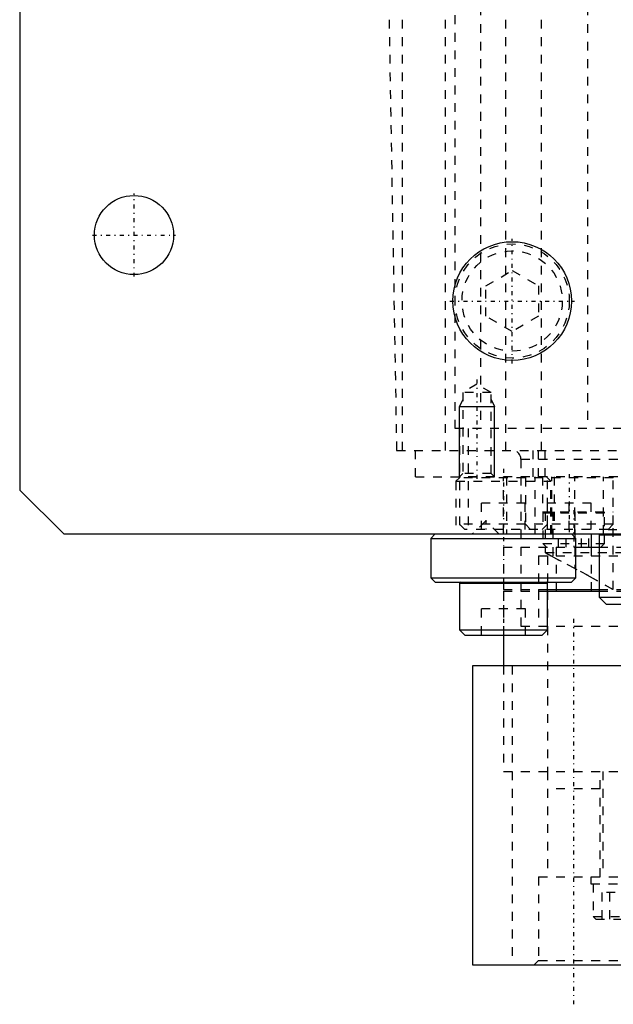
# Model space of a CAD drawing. Extents: x -100 to 100, y -99 to 429.
# Tile 1 of 14: x -100 to -32, y -26 to 85. Entities that reach past the tile are written whole.
import ezdxf

# ---------------------------------------------------------------- set-up
doc = ezdxf.new("R2010")
doc.units = 0
doc.linetypes.add('CENTER', pattern=[1.5, 0.45, -0.5, 0.05, -0.5])
doc.linetypes.add('DASHED', pattern=[2, 1, -1])
for name, color, linetype in [('AM_0', 7, 'CONTINUOUS'), ('AM_10', 7, 'CONTINUOUS'), ('AM_3', 7, 'DASHED'), ('AM_7', 7, 'CENTER')]:
    doc.layers.add(name, color=color, linetype=linetype)

msp = doc.modelspace()

# ---------------------------------------------------------------- linework, layer by layer
at = {"layer": 'AM_0', "color": 7, "linetype": 'CONTINUOUS'}
for p, q in [((-100, 151), (-100, 32)), ((-100, 32), (-95, 27)), ((-95, 27), (95, 27)), ((-52.75, 27), (-53.25, 26.5)), ((-36.75, 26.5), (-37.25, 27)), ((-35, 27), (-35, 25.5)), ((-34.02, 27), (-34.12, 26.9)), ((-34.12, 26.9), (-34.12, 19.8)), ((-34.12, 26.9), (-30, 26.9)), ((-53.25, 26.5), (-53.25, 22)), ((-53.25, 26.5), (-36.75, 26.5)), ((-36.75, 22), (-36.75, 26.5)), ((-36.75, 25.5), (-34.12, 25.5)), ((-53.25, 22), (-52.75, 21.5)), ((-53.25, 22), (-36.75, 22)), ((-52.75, 21.5), (-37.25, 21.5)), ((-50, 21.4), (-50, 16.1)), ((-50, 21.4), (-40, 21.4)), ((-40, 16.1), (-40, 21.4)), ((-37.25, 21.5), (-36.75, 22)), ((-40, 20.7), (-34.12, 20.7)), ((-40, 20.5), (-34.12, 20.5)), ((-34.12, 19.8), (-33.32, 19)), ((-34.12, 19.8), (-21.12, 19.8)), ((-33.32, 19), (-21.92, 19)), ((-50, 16.1), (-49.4, 15.5)), ((-50, 16.1), (-40, 16.1)), ((-40.6, 15.5), (-40, 16.1)), ((-49.4, 15.5), (-40.6, 15.5)), ((-45, 15.5), (-45, 12)), ((-48.5, 12), (-48.5, -22)), ((60.19, 12), (-48.5, 12)), ((-48.5, -22), (60.19, -22))]:
    msp.add_line(p, q, dxfattribs=at)
for centre, radius in [((-87, 61), 4.5), ((-44, 53.5), 6.75)]:
    msp.add_circle(centre, radius, dxfattribs=at)
for centre, start, end in [((-49.9, 21.4), 90, 180), ((-40.1, 21.4), 0, 90)]:
    msp.add_arc(centre, 0.1, start, end, dxfattribs=at)
at = {"layer": 'AM_10', "color": 7, "linetype": 'CONTINUOUS'}
for p, q in [((-49.62, 42.3), (-50, 41.5)), ((-50, 33.5), (-50, 41.5)), ((-50, 41.5), (-46, 41.5)), ((-46.38, 42.3), (-46, 41.5)), ((-46, 33.5), (-46, 41.5))]:
    msp.add_line(p, q, dxfattribs=at)
at = {"layer": 'AM_3', "color": 6, "linetype": 'DASHED'}
for p, q in [((-51.58, 36.5), (-51.58, 207.93)), ((-40.68, 36.5), (-40.68, 177.66)), ((-47.59, 151), (-47.59, 39)), ((-50.5, 39), (-50.5, 142)), ((-56.48, 36.5), (-56.48, 114.58)), ((-35.44, 109), (-35.44, 39)), ((-44.73, 36.5), (-44.73, 91.5)), ((-58, 85.5), (-57.14, 36.5)), ((-47, 55.23), (-44, 56.96)), ((-44, 56.96), (-41, 55.23)), ((-47, 51.77), (-47, 55.23)), ((-41, 55.23), (-41, 51.77)), ((-44, 50.04), (-47, 51.77)), ((-41, 51.77), (-44, 50.04)), ((-48, 44.04), (-49.62, 43.1)), ((-46.38, 43.1), (-48, 44.04)), ((-49.62, 43.1), (-49.62, 33.88)), ((-46.38, 43.1), (-49.62, 43.1)), ((-46.38, 33.88), (-46.38, 43.1)), ((50.5, 39), (-50.5, 39)), ((-50, 39), (-50, 27)), ((-49, 39), (-49, 27)), ((-57.14, 36.5), (57.14, 36.5)), ((-55, 33.5), (-55, 36.5)), ((-41.65, 36.5), (-41.65, 33.5)), ((-41, 33.5), (-41, 36.5)), ((-40.23, 33.5), (-40.23, 36.5)), ((-43, 35.5), (-43, 16.5)), ((-43, 35.5), (43, 35.5)), ((-49.62, 33.88), (-50, 33.5)), ((-46.38, 33.88), (-49.62, 33.88)), ((-46, 33.5), (-46.38, 33.88)), ((-55, 33.5), (-45, 33.5)), ((-50, 33.4), (-50.4, 33)), ((-50.4, 33), (-50.4, 27)), ((-50.4, 33), (-39.6, 33)), ((-32, 33.5), (-50, 33.5)), ((-32.5, 33.4), (-50, 33.4)), ((-45, 27), (-45, 33.5)), ((-44.64, 33.5), (-44.64, 27)), ((-42.5, 33.4), (-42.5, 28.1)), ((-41.39, 27), (-41.39, 33.5)), ((-40.56, 33.5), (-40.56, 29.5)), ((-40, 28.1), (-40, 33.4)), ((-39.6, 33), (-40, 33.4)), ((-39.6, 27), (-39.6, 33)), ((-39.5, 27), (-39.5, 33.5)), ((-39.22, 33.5), (-39.22, 27.5)), ((-36.86, 27), (-36.86, 33.5)), ((-33.61, 27), (-33.61, 33.5)), ((-32.5, 28.1), (-32.5, 33.4)), ((-47.48, 27.5), (-47.48, 30.5)), ((-42.52, 30.5), (-47.48, 30.5)), ((-42.52, 27.5), (-42.52, 30.5)), ((-39.97, 27.5), (-39.97, 30.5)), ((-35.02, 30.5), (-39.97, 30.5)), ((-37.5, 27.5), (-37.5, 30.5)), ((-35.02, 27.5), (-35.02, 30.5)), ((-40.56, 29.5), (-32.5, 29.5)), ((-40.5, 29.4), (-40.5, 25.9)), ((-40.5, 29.4), (-33.5, 29.4)), ((-40.24, 29.5), (-40.24, 24.89)), ((-39.39, 29.5), (-39.39, 24.4)), ((-36.87, 29.5), (-36.87, 23.07)), ((-33.5, 25.9), (-33.5, 29.4)), ((-50, 28.1), (-49.4, 27.5)), ((-32.5, 28.1), (-50, 28.1)), ((-47, 28.5), (-48.5, 27)), ((-45.5, 27), (-47, 28.5)), ((-42.5, 28.1), (-41.9, 27.5)), ((-40.6, 27.5), (-40, 28.1)), ((-33.1, 27.5), (-32.5, 28.1)), ((-32.5, 20.67), (-32.5, 28.1)), ((-33.1, 27.5), (-49.4, 27.5)), ((-38.73, 25.5), (-38.73, 27.5)), ((-37.87, 25.5), (-37.87, 27.5)), ((-36.13, 25.5), (-36.13, 27.5)), ((-35.27, 25.5), (-35.27, 27.5)), ((-33.1, 27.5), (33.1, 27.5)), ((-40.5, 25.9), (-40.1, 25.5)), ((-40.5, 25.9), (-33.5, 25.9)), ((-33.9, 25.5), (-33.5, 25.9)), ((-45, 25.5), (-45, 20.7)), ((-45, 25.5), (-36.75, 25.5)), ((-40.24, 24.89), (-16.84, 24.89)), ((-40.17, 24.85), (-40.24, 24.89)), ((-39.57, 24.5), (-39.93, 24.7)), ((-39, 25.5), (-39, 20.5)), ((-35, 25.5), (-35, 20.5)), ((-34.12, 25.5), (-16.76, 25.5)), ((-41, 24.5), (-41, 16.5)), ((-41, 24.5), (41, 24.5)), ((-40, 24.5), (-40, 0)), ((-39.57, 24.5), (-36.87, 23.07)), ((-34.86, 21.99), (-39, 24.19)), ((-35.36, 22.26), (-36.75, 23)), ((-32.5, 20.67), (-35.36, 22.26)), ((-32.55, 20.7), (-34.86, 21.99)), ((-45, 20.7), (-40, 20.7)), ((-45, 20.5), (-45, 15.5)), ((-45, 20.5), (-40, 20.5)), ((-41, 20.7), (-41, 20.5)), ((-34.12, 20.7), (-21.12, 20.7)), ((-34.12, 20.5), (-21.12, 20.5)), ((-47.5, 15.5), (-47.5, 18.5)), ((-42.5, 18.5), (-47.5, 18.5)), ((-42.5, 15.5), (-42.5, 18.5)), ((-43, 16.5), (43, 16.5)), ((-45, 12), (-45, 0)), ((-44, 12), (-44, -22)), ((-45, 0), (45, 0)), ((-45, 0), (45, 0)), ((-40, 0), (-40, -12)), ((-34, -12), (-34, 0)), ((-33.69, 0), (-33.69, -12)), ((-34, -2), (-40, -2)), ((-41, -12), (-41, -21.5)), ((-41, -12), (41, -12)), ((-35.04, -12), (-35.04, -12.8)), ((-35.04, -12.8), (-23.16, -12.8)), ((-34.79, -12.8), (-34.79, -16.5)), ((-33.75, -16.8), (-33.75, -13.8)), ((-30.29, -13.8), (-33.75, -13.8)), ((-32.89, -16.8), (-32.89, -13.8)), ((-34.79, -16.5), (-34.49, -16.8)), ((-34.79, -16.5), (-29.29, -16.5)), ((-34.49, -16.8), (-29.59, -16.8)), ((-41, -21.5), (-41.5, -22)), ((-41, -21.5), (41, -21.5))]:
    msp.add_line(p, q, dxfattribs=at)
for points in [[(-40.24, 24.89, 0), (-40.23, 24.89, 0), (-40.2, 24.87, 0), (-40.17, 24.85, 0), (-40.16, 24.84, 0), (-40.14, 24.83, 0), (-40.11, 24.81, 0), (-40.08, 24.79, 0), (-40.04, 24.77, 0), (-40.01, 24.75, 0), (-39.97, 24.73, 0), (-39.95, 24.72, 0), (-39.93, 24.71, 0), (-39.89, 24.68, 0), (-39.85, 24.66, 0), (-39.81, 24.64, 0), (-39.77, 24.61, 0), (-39.72, 24.59, 0), (-39.7, 24.57, 0), (-39.68, 24.56, 0), (-39.64, 24.54, 0), (-39.59, 24.51, 0), (-39.57, 24.5, 0)], [(-39.93, 24.7, 0), (-39.93, 24.71, 0), (-39.95, 24.72, 0), (-39.96, 24.72, 0), (-39.97, 24.73, 0), (-39.98, 24.73, 0), (-39.99, 24.74, 0), (-40.01, 24.75, 0), (-40.02, 24.76, 0), (-40.03, 24.77, 0), (-40.05, 24.77, 0), (-40.05, 24.78, 0), (-40.06, 24.78, 0), (-40.07, 24.79, 0), (-40.09, 24.8, 0), (-40.1, 24.81, 0), (-40.11, 24.81, 0), (-40.12, 24.82, 0), (-40.13, 24.82, 0), (-40.14, 24.83, 0), (-40.15, 24.84, 0), (-40.16, 24.84, 0), (-40.17, 24.85, 0)]]:
    msp.add_polyline3d(points, dxfattribs=at)
for radius in [6.5, 5.7]:
    msp.add_circle((-44, 53.5), radius, dxfattribs=at)
for centre, radius, start, end in [((-44, 35.5), 1, 0, 90), ((-49.9, 33.4), 0.1, 90, 180), ((-42.4, 33.4), 0.1, 90, 180), ((-40.1, 33.4), 0.1, 0, 90), ((-32.6, 33.4), 0.1, 0, 90), ((-40.4, 29.4), 0.1, 90, 180), ((-33.6, 29.4), 0.1, 0, 90)]:
    msp.add_arc(centre, radius, start, end, dxfattribs=at)
at = {"layer": 'AM_7', "color": 4, "linetype": 'CENTER'}
for p, q in [((-87, 56.27), (-87, 65.72)), ((-91.72, 61), (-82.28, 61)), ((-44, 46.41), (-44, 60.59)), ((-51.09, 53.5), (-36.91, 53.5)), ((-48, 44.56), (-48, 32.97)), ((-45, 34.4), (-45, 14.6)), ((-37.5, 33.8), (-37.5, 27.2)), ((-37, 29.7), (-37, 25.3)), ((-47, 28.57), (-47, 26.93)), ((-37, -26.5), (-37, 17.5))]:
    msp.add_line(p, q, dxfattribs=at)

doc.saveas('drawing.dxf')
